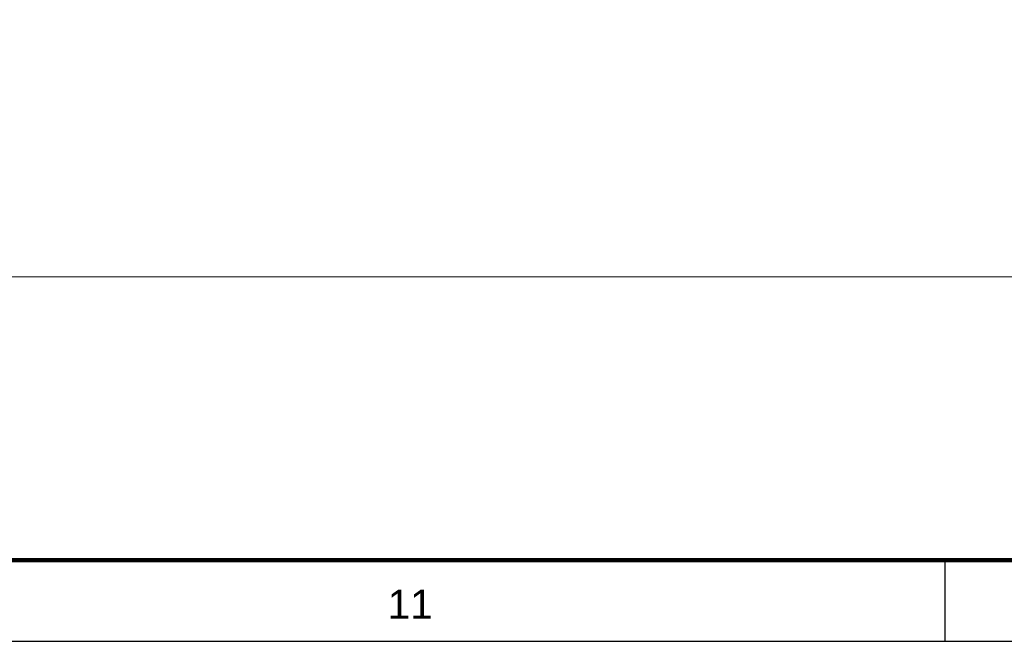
# Model space of a CAD drawing. Extents: x 5066 to 9756, y -2696 to -1109.
# Tile 66 of 248: x 9385 to 9393, y -2596 to -2591. Entities that reach past the tile are written whole.
import ezdxf
from ezdxf.enums import TextEntityAlignment as Align

# ---------------------------------------------------------------- set-up
doc = ezdxf.new("R2010")
doc.units = 0
doc.header["$MEASUREMENT"] = 0
doc.layers.add('IFC-Parede padrão-Contorno', color=44, linetype='CONTINUOUS', lineweight=5)
doc.layers.add('Prancha', color=1, linetype='CONTINUOUS')
doc.styles.add('SWIS', font='swisse.ttf')

# ---------------------------------------------------------------- blocks, each defined once
blk = doc.blocks.new('Folha A0')
at = {"layer": 'Prancha', "color": 4, "lineweight": 100}
blk.add_line((-0.7, 0.7), (-117.3, 0.7), dxfattribs=at)
at = {"layer": 'Prancha', "color": 2}
blk.add_line((-92.5, 0), (-92.5, 0.7), dxfattribs=at)
at = {"layer": 'Prancha', "color": 1}
blk.add_lwpolyline([(-119.8, 0), (0, 0), (0, 84.1), (-119.8, 84.1)], close=True, dxfattribs=at)
at = {"layer": 'Prancha', "color": 1, "style": 'SWIS'}
blk.add_text('11', height=0.25, dxfattribs=at).set_placement((-97.125, 0.1205), align=Align.BOTTOM_CENTER)

msp = doc.modelspace()

# ---------------------------------------------------------------- linework, layer by layer
at = {"layer": 'IFC-Parede padrão-Contorno', "color": 8, "lineweight": 5}
msp.add_line((9374.0707, -2593.0901), (9444.1166, -2593.0901), dxfattribs=at)

# ---------------------------------------------------------------- block references
at = {"layer": 'Prancha'}
msp.add_blockref('Folha A0', (9485.1403, -2596.2396), dxfattribs=at)

doc.saveas('drawing.dxf')
